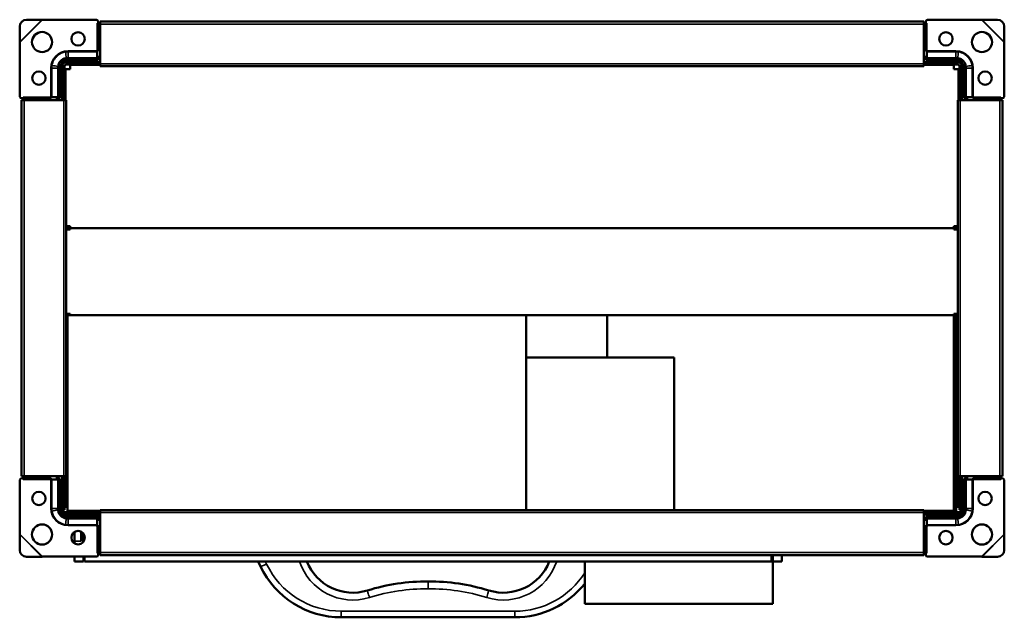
# Model space of a CAD drawing. Header units: millimetres. Extents: x 200 to 640, y 164 to 430.
import ezdxf

# ---------------------------------------------------------------- set-up
doc = ezdxf.new("R2010")
doc.units = ezdxf.units.MM
doc.header["$LTSCALE"] = 2
doc.layers.add('Widoczne (ISO)', color=7, linetype='Continuous', lineweight=50)
doc.layers.add('Widoczne wąskie (ISO)', color=7, linetype='Continuous', lineweight=35)

msp = doc.modelspace()

# ---------------------------------------------------------------- linework, layer by layer
at = {"layer": 'Widoczne (ISO)'}
for p, q in [((200.01, 420.57), (200.03, 427.48)), ((203.03, 430.48), (209.94, 430.5)), ((210.17, 430.41), (234.4, 430.41)), ((235.1, 428.91), (234.6, 428.91)), ((235.1, 429.71), (235.1, 428.91)), ((235.1, 428.91), (236, 428.91)), ((235.1, 428.91), (235.1, 416.91)), ((236, 428.51), (236, 429.71)), ((236, 429.71), (604, 429.71)), ((236, 428.51), (236, 410.71)), ((604, 429.71), (604, 428.51)), ((604, 428.91), (604.9, 428.91)), ((604, 410.71), (604, 428.51)), ((604.9, 428.91), (604.9, 429.71)), ((604.9, 416.91), (604.9, 428.91)), ((605.4, 428.91), (604.9, 428.91)), ((605.6, 430.41), (629.83, 430.41)), ((630.06, 430.5), (636.97, 430.48)), ((639.97, 427.48), (639.99, 420.57)), ((200.1, 396.11), (200.1, 420.34)), ((639.9, 420.34), (639.9, 396.11)), ((221.6, 416.4), (234.6, 416.4)), ((234.6, 416.91), (234.6, 416.41)), ((234.6, 416.41), (234.6, 413.35)), ((236, 413.91), (235.08, 413.91)), ((235.1, 413.16), (235.1, 413.91)), ((604.92, 413.91), (604, 413.91)), ((604.9, 413.91), (604.9, 413.16)), ((605.4, 416.41), (605.4, 416.91)), ((605.4, 413.35), (605.4, 416.41)), ((605.4, 416.4), (618.4, 416.4)), ((218.1, 396.11), (218.1, 409.41)), ((219, 409.51), (219, 394.51)), ((220, 394.51), (220, 409.51)), ((221, 411.51), (236, 411.51)), ((221, 410.51), (236, 410.51)), ((221.1, 412.41), (234.4, 412.41)), ((234.4, 413.3), (221.6, 413.3)), ((222.5, 410.4), (236, 410.4)), ((222.5, 408.4), (222.5, 410.4)), ((234.6, 413.35), (234.6, 413.33)), ((236, 409.71), (236, 410.71)), ((236, 409.71), (604, 409.71)), ((604, 411.51), (619, 411.51)), ((604, 410.71), (604, 409.71)), ((604, 410.51), (619, 410.51)), ((604, 410.4), (617.5, 410.4)), ((605.4, 413.33), (605.4, 413.35)), ((618.4, 413.3), (605.6, 413.3)), ((605.6, 412.41), (618.9, 412.41)), ((617.5, 410.4), (617.5, 408.4)), ((620, 394.51), (620, 409.51)), ((621, 394.51), (621, 409.51)), ((621.9, 409.41), (621.9, 396.11)), ((214.11, 395.91), (214.11, 408.91)), ((217.21, 408.91), (217.21, 396.11)), ((220.5, 408.4), (220.5, 394.51)), ((222.5, 408.4), (220.5, 408.4)), ((617.5, 408.4), (619.5, 408.4)), ((619.5, 394.51), (619.5, 408.4)), ((622.79, 396.11), (622.79, 408.91)), ((625.89, 408.91), (625.89, 395.91)), ((201.6, 395.41), (200.8, 395.41)), ((200.8, 394.51), (202, 394.51)), ((200.8, 226.51), (200.8, 394.51)), ((201.6, 395.91), (201.6, 395.41)), ((213.6, 395.41), (201.6, 395.41)), ((201.6, 394.51), (201.6, 395.41)), ((219.8, 394.51), (202, 394.51)), ((214.1, 395.91), (213.6, 395.91)), ((217.16, 395.91), (214.1, 395.91)), ((216.6, 395.43), (216.6, 394.51)), ((216.6, 395.41), (217.36, 395.41)), ((217.18, 395.91), (217.16, 395.91)), ((219.8, 394.51), (220.8, 394.51)), ((220.8, 226.51), (220.8, 394.51)), ((619.2, 394.51), (620.2, 394.51)), ((619.2, 394.51), (619.2, 226.51)), ((638, 394.51), (620.2, 394.51)), ((622.64, 395.41), (623.4, 395.41)), ((622.84, 395.91), (622.82, 395.91)), ((625.9, 395.91), (622.84, 395.91)), ((623.4, 394.51), (623.4, 395.43)), ((626.4, 395.91), (625.9, 395.91)), ((638.4, 395.41), (626.4, 395.41)), ((638, 394.51), (639.2, 394.51)), ((638.4, 395.41), (638.4, 395.91)), ((638.4, 395.41), (638.4, 394.51)), ((639.2, 395.41), (638.4, 395.41)), ((639.2, 394.51), (639.2, 226.51)), ((222.5, 338.23), (220.8, 338.23)), ((222.5, 337.52), (220.8, 337.52)), ((222.5, 336.82), (220.8, 336.82)), ((222.5, 337.4), (222.5, 338.23)), ((617.5, 337.4), (222.5, 337.4)), ((222.5, 336.82), (222.5, 337.4)), ((617.5, 338.23), (617.5, 337.4)), ((617.5, 338.23), (619.2, 338.23)), ((617.5, 337.52), (619.2, 337.52)), ((617.5, 336.82), (617.5, 337.4)), ((617.5, 336.82), (619.2, 336.82)), ((222.5, 299.1), (220.8, 299.1)), ((222.5, 298.51), (220.8, 298.51)), ((221.44, 298.22), (220.8, 298.22)), ((221.44, 298.51), (221.44, 211.01)), ((222.5, 298.51), (222.5, 299.1)), ((617.5, 298.51), (222.5, 298.51)), ((426.36, 211.31), (426.36, 298.51)), ((426.36, 298.51), (426.36, 211.31)), ((462.5, 279.51), (462.5, 298.51)), ((619.2, 299.1), (617.5, 299.1)), ((617.5, 299.1), (617.5, 298.51)), ((617.5, 211.01), (617.5, 298.51)), ((617.5, 298.51), (619.2, 298.51)), ((618.5, 298.51), (618.5, 211.01)), ((618.5, 298.22), (619.2, 298.22)), ((221.44, 281.71), (220.8, 281.71)), ((618.5, 281.71), (619.2, 281.71)), ((221.44, 281), (220.8, 281)), ((492.5, 279.51), (426.36, 279.51)), ((492.5, 279.51), (492.5, 211.31)), ((618.5, 281), (619.2, 281)), ((200.1, 200.69), (200.1, 224.91)), ((202, 226.51), (200.8, 226.51)), ((200.8, 225.61), (201.6, 225.61)), ((201.6, 225.61), (201.6, 226.51)), ((201.6, 225.61), (213.6, 225.61)), ((201.6, 225.61), (201.6, 225.11)), ((202, 226.51), (219.8, 226.51)), ((213.6, 225.11), (214.1, 225.11)), ((214.1, 225.11), (217.16, 225.11)), ((214.11, 212.11), (214.11, 225.11)), ((216.6, 226.51), (216.6, 225.6)), ((217.36, 225.61), (216.6, 225.61)), ((217.16, 225.11), (217.18, 225.11)), ((217.21, 224.91), (217.21, 212.11)), ((218.5, 224.51), (217.92, 224.51)), ((218.1, 224.51), (218.1, 224.91)), ((218.5, 224.51), (218.5, 222.51)), ((219, 226.51), (219, 213.51)), ((220.8, 226.51), (219.8, 226.51)), ((220, 213.51), (220, 226.51)), ((220.5, 212.83), (220.5, 226.51)), ((620.2, 226.51), (619.2, 226.51)), ((619.5, 226.51), (619.5, 212.83)), ((620, 213.51), (620, 226.51)), ((620.2, 226.51), (638, 226.51)), ((621, 213.51), (621, 226.51)), ((622.08, 224.51), (621.5, 224.51)), ((621.5, 222.51), (621.5, 224.51)), ((621.9, 224.91), (621.9, 224.51)), ((623.4, 225.61), (622.64, 225.61)), ((622.79, 212.11), (622.79, 224.91)), ((622.82, 225.11), (622.84, 225.11)), ((622.84, 225.11), (625.9, 225.11)), ((623.4, 225.6), (623.4, 226.51)), ((625.89, 225.11), (625.89, 212.11)), ((625.9, 225.11), (626.4, 225.11)), ((626.4, 225.61), (638.4, 225.61)), ((639.2, 226.51), (638, 226.51)), ((638.4, 226.51), (638.4, 225.61)), ((638.4, 225.61), (639.2, 225.61)), ((638.4, 225.11), (638.4, 225.61)), ((639.9, 224.91), (639.9, 200.69)), ((217.5, 222.51), (217.5, 224.15)), ((217.5, 222.51), (217.5, 211.51)), ((218.5, 222.51), (218.5, 211.51)), ((621.5, 222.51), (621.5, 211.51)), ((622.5, 224.15), (622.5, 222.51)), ((622.5, 211.51), (622.5, 222.51)), ((219, 211.51), (219, 213.51)), ((219, 211.51), (220, 211.51)), ((220, 213.51), (220, 211.51)), ((221.44, 212.83), (220.5, 212.83)), ((236, 210.31), (236, 211.31)), ((604, 211.31), (236, 211.31)), ((604, 211.31), (604, 210.31)), ((619.5, 212.83), (618.5, 212.83)), ((620, 211.51), (620, 213.51)), ((620, 211.51), (621, 211.51)), ((621, 213.51), (621, 211.51)), ((236, 210.51), (219.5, 210.51)), ((236, 209.51), (219.5, 209.51)), ((234.4, 208.61), (221.1, 208.61)), ((221.44, 211.01), (236, 211.01)), ((221.6, 207.72), (234.4, 207.72)), ((222.5, 211.01), (222.5, 210.83)), ((222.5, 210.83), (236, 210.83)), ((224.5, 208.61), (224.5, 209.51)), ((227.5, 209.51), (227.5, 208.61)), ((234.6, 207.69), (234.6, 207.67)), ((234.6, 207.67), (234.6, 204.61)), ((236, 208.51), (234.75, 208.51)), ((235.08, 207.11), (236, 207.11)), ((235.1, 207.11), (235.1, 207.87)), ((236, 210.31), (236, 192.51)), ((604, 211.01), (617.44, 211.01)), ((604, 210.83), (617.5, 210.83)), ((620.5, 210.51), (604, 210.51)), ((604, 192.51), (604, 210.31)), ((620.5, 209.51), (604, 209.51)), ((604, 207.11), (604.92, 207.11)), ((604.9, 207.87), (604.9, 207.11)), ((605.4, 207.67), (605.4, 207.69)), ((605.4, 204.61), (605.4, 207.67)), ((618.9, 208.61), (605.6, 208.61)), ((605.6, 207.72), (618.4, 207.72)), ((617.44, 211.01), (617.49, 211.01)), ((617.49, 211.01), (617.5, 211.01)), ((618.5, 211.01), (617.5, 211.01)), ((617.5, 211.01), (617.5, 210.83)), ((234.6, 204.62), (221.6, 204.62)), ((234.6, 204.61), (234.6, 204.11)), ((235.1, 204.11), (235.1, 192.11)), ((604.9, 192.11), (604.9, 204.11)), ((618.4, 204.62), (605.4, 204.62)), ((605.4, 204.11), (605.4, 204.61)), ((200.03, 193.54), (200.01, 200.45)), ((224.5, 201.65), (224.5, 197.51)), ((227.5, 197.51), (227.5, 201.76)), ((228.5, 200.91), (228.5, 197.31)), ((229, 198.34), (229, 199.88)), ((639.99, 200.45), (639.97, 193.54)), ((224.5, 196.57), (224.5, 197.51)), ((209.94, 190.52), (203.03, 190.54)), ((234.4, 190.61), (210.17, 190.61)), ((224.5, 188.51), (224.5, 190.61)), ((228.5, 190.61), (228.5, 188.51)), ((229, 188.51), (229, 190.61)), ((234.6, 192.11), (235.1, 192.11)), ((235.1, 192.11), (235.1, 191.31)), ((236, 192.11), (235.1, 192.11)), ((236, 191.31), (236, 192.51)), ((604, 191.31), (236, 191.31)), ((536, 188.51), (536, 191.31)), ((536.5, 188.51), (536.5, 191.31)), ((540.5, 191.31), (540.5, 188.51)), ((604, 192.51), (604, 191.31)), ((604.9, 192.11), (604, 192.11)), ((604.9, 192.11), (605.4, 192.11)), ((604.9, 191.31), (604.9, 192.11)), ((629.83, 190.61), (605.6, 190.61)), ((636.97, 190.54), (630.06, 190.52)), ((227.5, 188.51), (224.5, 188.51)), ((227.5, 188.51), (228.5, 188.51)), ((536, 188.51), (229, 188.51)), ((306.57, 188.51), (307.63, 186.28)), ((452.5, 188.51), (452.5, 169.51)), ((536.5, 188.51), (536.5, 169.51)), ((536.5, 188.51), (537.5, 188.51)), ((537.5, 188.51), (540.5, 188.51)), ((536.5, 169.51), (452.5, 169.51)), ((343.73, 163.51), (421.27, 163.51))]:
    msp.add_line(p, q, dxfattribs=at)
for centre, radius in [((210, 420.51), 4.5), ((226.1, 421.91), 3), ((613.9, 421.91), 3), ((630, 420.51), 4.5), ((208.6, 404.41), 3), ((631.4, 404.41), 3), ((208.6, 216.61), 3), ((631.4, 216.61), 3), ((210, 200.51), 4.5), ((630, 200.51), 4.5), ((226.1, 199.11), 3), ((613.9, 199.11), 3)]:
    msp.add_circle(centre, radius, dxfattribs=at)
for centre, radius, start, end in [((234.4, 429.71), 0.7, 0, 90), ((605.6, 429.71), 0.7, 90, 180), ((221.6, 408.91), 7.49, 90, 180), ((234.6, 416.91), 0.5, 270, 0), ((605.4, 416.91), 0.5, 180, 270), ((618.4, 408.91), 7.49, 0, 90), ((221.1, 409.41), 3, 90, 180), ((221, 409.51), 2, 90, 180), ((221, 409.51), 1, 90, 180), ((618.9, 409.41), 3, 0, 90), ((619, 409.51), 2, 0, 90), ((619, 409.51), 1, 0, 90), ((200.8, 396.11), 0.7, 180, 270), ((639.2, 396.11), 0.7, 270, 0), ((213.6, 395.91), 0.5, 270, 0), ((626.4, 395.91), 0.5, 180, 270), ((200.8, 224.91), 0.7, 90, 180), ((213.6, 225.11), 0.5, 0, 90), ((626.4, 225.11), 0.5, 90, 180), ((639.2, 224.91), 0.7, 0, 90), ((221.6, 212.11), 7.49, 180, 270), ((219.5, 211.51), 2, 180, 270), ((219.5, 211.51), 1, 180, 270), ((618.4, 212.11), 7.49, 270, 0), ((620.5, 211.51), 2, 270, 0), ((620.5, 211.51), 1, 270, 0), ((221.1, 211.61), 3, 221.6697, 270), ((618.9, 211.61), 3, 270, 318.3303), ((234.6, 204.11), 0.5, 0, 90), ((605.4, 204.11), 0.5, 90, 180), ((234.4, 191.31), 0.7, 270, 0), ((605.6, 191.31), 0.7, 180, 270), ((343.73, 203.51), 40, 205.5139, 270), ((348.86, 196.58), 22.07, 201.449, 287.2391), ((416.14, 196.58), 22.07, 252.7609, 338.551), ((381.86, 90.23), 89.28, 89.5889, 107.2391), ((383.14, 90.23), 89.28, 72.7609, 90.4111), ((421.27, 203.51), 40, 270, 321.3324)]:
    msp.add_arc(centre, radius, start, end, dxfattribs=at)
for centre, major_axis, ratio, start_param, end_param in [((203.02, 427.49), (2.12, 2.12), 0.996195, 0.785398, 2.356194), ((636.98, 427.49), (2.12, -2.12), 0.996195, 0.785398, 2.356194), ((234.4, 414.07), (0, -0.745), 0.939693, 0.289752, 1.361396), ((605.6, 414.07), (0, -0.745), 0.939693, 4.921789, 5.993434), ((234.4, 413.16), (0, -0.745), 0.939693, 0, 1.570796), ((605.6, 413.16), (0, -0.745), 0.939693, 4.712389, 6.283185), ((217.36, 396.11), (0.745, 0), 0.939693, 4.712389, 6.283185), ((622.64, 396.11), (-0.745, 0), 0.939693, 0, 1.570796), ((216.45, 396.11), (0.745, 0), 0.939693, 4.921789, 5.993434), ((623.55, 396.11), (-0.745, 0), 0.939693, 0.289752, 1.361396), ((216.45, 224.91), (0.745, 0), 0.939693, 0.289752, 1.361396), ((217.36, 224.91), (0.745, 0), 0.939693, 0, 1.570796), ((217.92, 222.51), (0, 2), 0.36397, 0, 0.611679), ((622.64, 224.91), (-0.745, 0), 0.939693, 4.712389, 6.283185), ((622.08, 222.51), (0, -2), 0.36397, 2.529913, 3.141593), ((623.55, 224.91), (-0.745, 0), 0.939693, 4.921789, 5.993434), ((234.4, 207.87), (0, 0.745), 0.939693, 4.712389, 6.283185), ((234.4, 206.96), (0, 0.745), 0.939693, 4.921789, 5.993434), ((605.6, 207.87), (0, 0.745), 0.939693, 0, 1.570796), ((605.6, 206.96), (0, 0.745), 0.939693, 0.289752, 1.361396), ((203.02, 193.53), (-2.12, 2.12), 0.996195, 0.785398, 2.356194), ((636.98, 193.53), (-2.12, -2.12), 0.996195, 0.785398, 2.356194)]:
    msp.add_ellipse(centre, major_axis=major_axis, ratio=ratio, start_param=start_param, end_param=end_param, dxfattribs=at)
for points, knots in [([(210.17, 430.41), (210.13, 430.43), (210.1, 430.44), (210.02, 430.47), (209.98, 430.48), (209.94, 430.5)], [0, 0, 0, 0, 0.01249515, 0.01249515, 0.0249903, 0.0249903, 0.0249903, 0.0249903]), ([(630.06, 430.5), (630.02, 430.48), (629.98, 430.47), (629.9, 430.44), (629.87, 430.43), (629.83, 430.41)], [0, 0, 0, 0, 0.01249515, 0.01249515, 0.0249903, 0.0249903, 0.0249903, 0.0249903]), ([(200.01, 420.57), (200.03, 420.53), (200.04, 420.49), (200.07, 420.42), (200.09, 420.38), (200.1, 420.34)], [0, 0, 0, 0, 0.01249515, 0.01249515, 0.0249903, 0.0249903, 0.0249903, 0.0249903]), ([(639.9, 420.34), (639.91, 420.38), (639.93, 420.42), (639.96, 420.49), (639.97, 420.53), (639.99, 420.57)], [0, 0, 0, 0, 0.01249515, 0.01249515, 0.0249903, 0.0249903, 0.0249903, 0.0249903]), ([(217.21, 409.41), (217.21, 409.44), (217.21, 409.46), (217.21, 409.51), (217.21, 409.54), (217.22, 409.57)], [0.00000127, 0.00000127, 0.00000127, 0.00000127, 0.0077936, 0.0077936, 0.01558592, 0.01558592, 0.01558592, 0.01558592]), ([(217.21, 409.41), (217.21, 409.33), (217.21, 409.24), (217.21, 409.08), (217.21, 408.99), (217.21, 408.91)], [0.00000127, 0.00000127, 0.00000127, 0.00000127, 0.02497637, 0.02497637, 0.04995171, 0.04995171, 0.04995171, 0.04995171]), ([(217.22, 409.57), (217.24, 410.03), (217.34, 410.48), (217.71, 411.38), (218, 411.8), (218.71, 412.51), (219.13, 412.79), (220.02, 413.17), (220.48, 413.28), (220.94, 413.3)], [0.0000002, 0.0000002, 0.0000002, 0.0000002, 0.138614, 0.138614, 0.2902546, 0.2902546, 0.4411619, 0.4411619, 0.5810662, 0.5810662, 0.5810662, 0.5810662]), ([(221.1, 413.3), (221.07, 413.3), (221.05, 413.3), (221, 413.3), (220.97, 413.3), (220.94, 413.3)], [-0.01558465, -0.01558465, -0.01558465, -0.01558465, -0.00779233, -0.00779233, 0, 0, 0, 0]), ([(221.6, 413.3), (221.52, 413.3), (221.43, 413.3), (221.27, 413.3), (221.18, 413.3), (221.1, 413.3)], [0, 0, 0, 0, 0.02497584, 0.02497584, 0.04995141, 0.04995141, 0.04995141, 0.04995141]), ([(618.9, 413.3), (618.82, 413.3), (618.73, 413.3), (618.57, 413.3), (618.48, 413.3), (618.4, 413.3)], [0.00000127, 0.00000127, 0.00000127, 0.00000127, 0.02497637, 0.02497637, 0.04995171, 0.04995171, 0.04995171, 0.04995171]), ([(618.9, 413.3), (618.93, 413.3), (618.95, 413.3), (619, 413.3), (619.03, 413.3), (619.06, 413.3)], [0.00000127, 0.00000127, 0.00000127, 0.00000127, 0.0077936, 0.0077936, 0.01558592, 0.01558592, 0.01558592, 0.01558592]), ([(619.06, 413.3), (619.52, 413.28), (619.97, 413.17), (620.86, 412.8), (621.29, 412.51), (622, 411.8), (622.28, 411.38), (622.66, 410.49), (622.76, 410.03), (622.78, 409.57)], [0.0000002, 0.0000002, 0.0000002, 0.0000002, 0.138614, 0.138614, 0.2902546, 0.2902546, 0.4411619, 0.4411619, 0.5810662, 0.5810662, 0.5810662, 0.5810662]), ([(622.79, 409.41), (622.79, 409.44), (622.79, 409.46), (622.79, 409.51), (622.79, 409.54), (622.78, 409.57)], [-0.01558465, -0.01558465, -0.01558465, -0.01558465, -0.00779233, -0.00779233, 0, 0, 0, 0]), ([(622.79, 408.91), (622.79, 408.99), (622.79, 409.08), (622.79, 409.24), (622.79, 409.33), (622.79, 409.41)], [0, 0, 0, 0, 0.02497584, 0.02497584, 0.04995141, 0.04995141, 0.04995141, 0.04995141]), ([(217.21, 212.11), (217.21, 212.03), (217.21, 211.94), (217.21, 211.78), (217.21, 211.69), (217.21, 211.61)], [0, 0, 0, 0, 0.02497584, 0.02497584, 0.04995141, 0.04995141, 0.04995141, 0.04995141]), ([(217.21, 211.61), (217.21, 211.59), (217.21, 211.56), (217.21, 211.51), (217.21, 211.48), (217.22, 211.46)], [-0.01558465, -0.01558465, -0.01558465, -0.01558465, -0.00779233, -0.00779233, 0, 0, 0, 0]), ([(220.94, 207.73), (220.48, 207.75), (220.03, 207.85), (219.14, 208.22), (218.71, 208.51), (218, 209.22), (217.72, 209.64), (217.34, 210.53), (217.24, 210.99), (217.22, 211.46)], [0.0000002, 0.0000002, 0.0000002, 0.0000002, 0.138614, 0.138614, 0.2902546, 0.2902546, 0.4411619, 0.4411619, 0.5810662, 0.5810662, 0.5810662, 0.5810662]), ([(622.78, 211.46), (622.76, 210.99), (622.66, 210.54), (622.29, 209.65), (622, 209.22), (621.29, 208.51), (620.87, 208.23), (619.98, 207.85), (619.52, 207.75), (619.06, 207.73)], [0.0000002, 0.0000002, 0.0000002, 0.0000002, 0.138614, 0.138614, 0.2902546, 0.2902546, 0.4411619, 0.4411619, 0.5810662, 0.5810662, 0.5810662, 0.5810662]), ([(622.79, 211.61), (622.79, 211.59), (622.79, 211.56), (622.79, 211.51), (622.79, 211.48), (622.78, 211.46)], [0.00000127, 0.00000127, 0.00000127, 0.00000127, 0.0077936, 0.0077936, 0.01558592, 0.01558592, 0.01558592, 0.01558592]), ([(622.79, 211.61), (622.79, 211.69), (622.79, 211.78), (622.79, 211.94), (622.79, 212.03), (622.79, 212.11)], [0.00000127, 0.00000127, 0.00000127, 0.00000127, 0.02497637, 0.02497637, 0.04995171, 0.04995171, 0.04995171, 0.04995171]), ([(221.1, 207.72), (221.07, 207.72), (221.05, 207.72), (221, 207.72), (220.97, 207.73), (220.94, 207.73)], [0.00000127, 0.00000127, 0.00000127, 0.00000127, 0.0077936, 0.0077936, 0.01558592, 0.01558592, 0.01558592, 0.01558592]), ([(221.1, 207.72), (221.18, 207.72), (221.27, 207.72), (221.43, 207.72), (221.52, 207.72), (221.6, 207.72)], [0.00000127, 0.00000127, 0.00000127, 0.00000127, 0.02497637, 0.02497637, 0.04995171, 0.04995171, 0.04995171, 0.04995171]), ([(618.4, 207.72), (618.48, 207.72), (618.57, 207.72), (618.73, 207.72), (618.82, 207.72), (618.9, 207.72)], [0, 0, 0, 0, 0.02497584, 0.02497584, 0.04995141, 0.04995141, 0.04995141, 0.04995141]), ([(618.9, 207.72), (618.93, 207.72), (618.95, 207.72), (619, 207.72), (619.03, 207.73), (619.06, 207.73)], [-0.01558465, -0.01558465, -0.01558465, -0.01558465, -0.00779233, -0.00779233, 0, 0, 0, 0]), ([(200.1, 200.69), (200.09, 200.65), (200.07, 200.61), (200.04, 200.53), (200.03, 200.49), (200.01, 200.45)], [0, 0, 0, 0, 0.01249515, 0.01249515, 0.0249903, 0.0249903, 0.0249903, 0.0249903]), ([(639.99, 200.45), (639.97, 200.49), (639.96, 200.53), (639.93, 200.61), (639.91, 200.65), (639.9, 200.69)], [0, 0, 0, 0, 0.01249515, 0.01249515, 0.0249903, 0.0249903, 0.0249903, 0.0249903]), ([(209.94, 190.52), (209.98, 190.54), (210.02, 190.55), (210.1, 190.58), (210.13, 190.6), (210.17, 190.61)], [0, 0, 0, 0, 0.01249515, 0.01249515, 0.0249903, 0.0249903, 0.0249903, 0.0249903]), ([(629.83, 190.61), (629.87, 190.6), (629.9, 190.58), (629.98, 190.55), (630.02, 190.54), (630.06, 190.52)], [0, 0, 0, 0, 0.01249515, 0.01249515, 0.0249903, 0.0249903, 0.0249903, 0.0249903])]:
    msp.add_open_spline(points, degree=3, knots=knots, dxfattribs=at)
for points in [[(234.6, 413.33), (234.53, 413.31), (234.47, 413.3), (234.4, 413.3)], [(605.6, 413.3), (605.53, 413.3), (605.47, 413.31), (605.4, 413.33)], [(217.21, 396.11), (217.21, 396.05), (217.2, 395.98), (217.18, 395.91)], [(622.82, 395.91), (622.8, 395.98), (622.79, 396.05), (622.79, 396.11)], [(217.18, 225.11), (217.2, 225.05), (217.21, 224.98), (217.21, 224.91)], [(622.79, 224.91), (622.79, 224.98), (622.8, 225.05), (622.82, 225.11)], [(234.4, 207.72), (234.47, 207.72), (234.53, 207.71), (234.6, 207.69)], [(605.4, 207.69), (605.47, 207.71), (605.53, 207.72), (605.6, 207.72)]]:
    msp.add_open_spline(points, degree=3, dxfattribs=at)
at = {"layer": 'Widoczne wąskie (ISO)'}
for p, q in [((200.01, 420.57), (209.94, 430.5)), ((210.17, 430.41), (200.1, 420.34)), ((234.6, 428.91), (234.6, 416.91)), ((236, 428.51), (604, 428.51)), ((605.4, 416.91), (605.4, 428.91)), ((639.9, 420.34), (629.83, 430.41)), ((630.06, 430.5), (639.99, 420.57)), ((221.6, 416.18), (221.6, 416.4)), ((234.6, 416.18), (221.6, 416.18)), ((221.6, 416.18), (221.6, 413.3)), ((234.6, 416.91), (235.1, 416.91)), ((604.9, 416.91), (605.4, 416.91)), ((618.4, 416.18), (605.4, 416.18)), ((618.4, 416.18), (618.4, 416.4)), ((618.4, 413.3), (618.4, 416.18)), ((217.21, 409.41), (218.1, 409.41)), ((220, 409.51), (219, 409.51)), ((221, 411.51), (221, 410.51)), ((221.1, 413.3), (221.1, 412.41)), ((234.4, 413.3), (234.4, 412.41)), ((236, 410.71), (604, 410.71)), ((605.6, 412.41), (605.6, 413.3)), ((618.9, 413.3), (618.9, 412.41)), ((619, 410.51), (619, 411.51)), ((621, 409.51), (620, 409.51)), ((622.79, 409.41), (621.9, 409.41)), ((214.33, 408.91), (214.11, 408.91)), ((217.21, 408.91), (214.33, 408.91)), ((214.33, 408.91), (214.33, 395.91)), ((625.67, 408.91), (622.79, 408.91)), ((625.67, 395.91), (625.67, 408.91)), ((625.67, 408.91), (625.89, 408.91)), ((218.1, 396.11), (217.21, 396.11)), ((622.79, 396.11), (621.9, 396.11)), ((213.6, 395.91), (201.6, 395.91)), ((202, 226.51), (202, 394.51)), ((213.6, 395.41), (213.6, 395.91)), ((219.8, 226.51), (219.8, 394.51)), ((620.2, 394.51), (620.2, 226.51)), ((638.4, 395.91), (626.4, 395.91)), ((626.4, 395.91), (626.4, 395.41)), ((638, 394.51), (638, 226.51)), ((617.44, 298.51), (617.44, 211.01)), ((617.49, 211.01), (617.49, 298.51)), ((201.6, 225.11), (213.6, 225.11)), ((213.6, 225.11), (213.6, 225.61)), ((214.33, 225.11), (214.33, 212.11)), ((217.21, 224.91), (218.1, 224.91)), ((621.9, 224.91), (622.79, 224.91)), ((625.67, 212.11), (625.67, 225.11)), ((626.4, 225.61), (626.4, 225.11)), ((626.4, 225.11), (638.4, 225.11)), ((217.5, 222.51), (218.5, 222.51)), ((621.5, 222.51), (622.5, 222.51)), ((214.33, 212.11), (214.11, 212.11)), ((214.33, 212.11), (217.21, 212.11)), ((217.21, 211.61), (217.5, 211.61)), ((217.5, 211.51), (218.5, 211.51)), ((220, 213.51), (219, 213.51)), ((621, 213.51), (620, 213.51)), ((621.5, 211.51), (622.5, 211.51)), ((622.79, 211.61), (622.5, 211.61)), ((622.79, 212.11), (625.67, 212.11)), ((625.67, 212.11), (625.89, 212.11)), ((219.5, 210.51), (219.5, 209.51)), ((221.1, 207.72), (221.1, 208.61)), ((221.6, 207.72), (221.6, 204.84)), ((234.4, 208.61), (234.4, 207.72)), ((604, 210.31), (236, 210.31)), ((605.6, 207.72), (605.6, 208.61)), ((618.4, 204.84), (618.4, 207.72)), ((618.9, 207.72), (618.9, 208.61)), ((620.5, 209.51), (620.5, 210.51)), ((221.6, 204.84), (234.6, 204.84)), ((221.6, 204.84), (221.6, 204.62)), ((234.6, 204.11), (234.6, 192.11)), ((235.1, 204.11), (234.6, 204.11)), ((605.4, 204.11), (604.9, 204.11)), ((605.4, 204.84), (618.4, 204.84)), ((605.4, 192.11), (605.4, 204.11)), ((618.4, 204.84), (618.4, 204.62)), ((209.94, 190.52), (200.01, 200.45)), ((200.1, 200.69), (210.17, 190.61)), ((629.83, 190.61), (639.9, 200.69)), ((639.99, 200.45), (630.06, 190.52)), ((227.5, 197.51), (224.5, 197.51)), ((604, 192.51), (236, 192.51)), ((310.34, 187.3), (309.76, 188.51)), ((382.5, 179.51), (382.5, 176.24)), ((421.27, 166.24), (343.73, 166.24)), ((343.73, 166.24), (343.73, 165.51)), ((343.73, 165.51), (343.73, 163.51)), ((421.27, 166.24), (421.27, 165.51)), ((421.27, 165.51), (421.27, 163.51))]:
    msp.add_line(p, q, dxfattribs=at)
for centre, radius, start, end in [((343.73, 203.24), 37, 205.5139, 270), ((348.86, 196.31), 25.07, 198.1245, 287.2391), ((416.14, 196.31), 25.07, 252.7609, 341.8755), ((421.27, 203.24), 37, 270, 327.5746), ((381.86, 89.96), 86.28, 89.5746, 107.2391), ((383.14, 89.96), 86.28, 72.7609, 90.4254)]:
    msp.add_arc(centre, radius, start, end, dxfattribs=at)
for centre, major_axis, ratio, start_param, end_param in [((221.6, 411.04), (-6.01, 0), 0.856385, 4.711582, 4.904187), ((221.1, 412.03), (-2.08, 11.82), 0.005489, 4.818627, 5.061413), ((618.4, 411.04), (-6.01, 0), 0.856388, 4.52059, 4.713194), ((618.9, 412.03), (-2.08, -11.82), 0.005489, 4.363365, 4.606151), ((219.48, 408.91), (0, -6.01), 0.856388, 4.52059, 4.713194), ((218.48, 409.41), (11.82, -2.08), 0.005489, 4.363365, 4.606151), ((621.52, 409.41), (11.82, 2.08), 0.005489, 4.818627, 5.061413), ((620.52, 408.91), (0, 6.01), 0.856385, 4.711582, 4.904187), ((219.48, 212.11), (0, -6.01), 0.856385, 4.711582, 4.904187), ((218.48, 211.61), (-11.82, -2.08), 0.005489, 4.818627, 5.061413), ((621.52, 211.61), (-11.82, 2.08), 0.005489, 4.363365, 4.606151), ((620.52, 212.11), (0, 6.01), 0.856388, 4.52059, 4.713194), ((221.1, 208.99), (2.08, 11.82), 0.005489, 4.363365, 4.606151), ((618.9, 208.99), (2.08, -11.82), 0.005489, 4.818627, 5.061413), ((221.6, 209.99), (6.01, 0), 0.856388, 4.52059, 4.713194), ((618.4, 209.99), (6.01, 0), 0.856385, 4.711582, 4.904187), ((310.34, 187.57), (-2.71, -1.29), 0.081769, 0, 1.53179), ((356.29, 172.64), (-0.89, 2.87), 0.026932, 0, 1.657373), ((408.71, 172.64), (0.89, 2.87), 0.026932, 4.625812, 6.283185)]:
    msp.add_ellipse(centre, major_axis=major_axis, ratio=ratio, start_param=start_param, end_param=end_param, dxfattribs=at)
for points, knots in [([(216.48, 414.03), (216.02, 413.57), (215.09, 412.36), (214.57, 410.92), (214.43, 410.06)], [-0.0000125, -0.0000125, -0.0000125, -0.0000125, 0.083717, 0.1958357, 0.1958357, 0.1958357, 0.1958357]), ([(220.45, 416.08), (219.17, 415.87), (217.75, 415.22), (216.63, 414.19), (216.48, 414.03)], [-0.1965799, -0.1965799, -0.1965799, -0.1965799, -0.0284018, -0.0000125, -0.0000125, -0.0000125, -0.0000125]), ([(623.52, 414.03), (623.06, 414.49), (621.85, 415.42), (620.41, 415.94), (619.55, 416.08)], [-0.0000125, -0.0000125, -0.0000125, -0.0000125, 0.083717, 0.1958357, 0.1958357, 0.1958357, 0.1958357]), ([(625.57, 410.06), (625.36, 411.34), (624.7, 412.76), (623.68, 413.88), (623.52, 414.03)], [-0.1965799, -0.1965799, -0.1965799, -0.1965799, -0.0284018, -0.0000125, -0.0000125, -0.0000125, -0.0000125]), ([(214.43, 210.96), (214.64, 209.68), (215.3, 208.27), (216.32, 207.14), (216.48, 206.99)], [-0.1965799, -0.1965799, -0.1965799, -0.1965799, -0.0284018, -0.0000125, -0.0000125, -0.0000125, -0.0000125]), ([(216.48, 206.99), (216.94, 206.53), (218.15, 205.6), (219.59, 205.08), (220.45, 204.94)], [-0.0000125, -0.0000125, -0.0000125, -0.0000125, 0.083717, 0.1958357, 0.1958357, 0.1958357, 0.1958357]), ([(619.55, 204.94), (620.83, 205.15), (622.25, 205.81), (623.37, 206.83), (623.52, 206.99)], [-0.1965799, -0.1965799, -0.1965799, -0.1965799, -0.0284018, -0.0000125, -0.0000125, -0.0000125, -0.0000125]), ([(623.52, 206.99), (623.98, 207.45), (624.91, 208.66), (625.43, 210.11), (625.57, 210.96)], [-0.0000125, -0.0000125, -0.0000125, -0.0000125, 0.083717, 0.1958357, 0.1958357, 0.1958357, 0.1958357])]:
    msp.add_open_spline(points, degree=3, knots=knots, dxfattribs=at)

doc.saveas('drawing.dxf')
